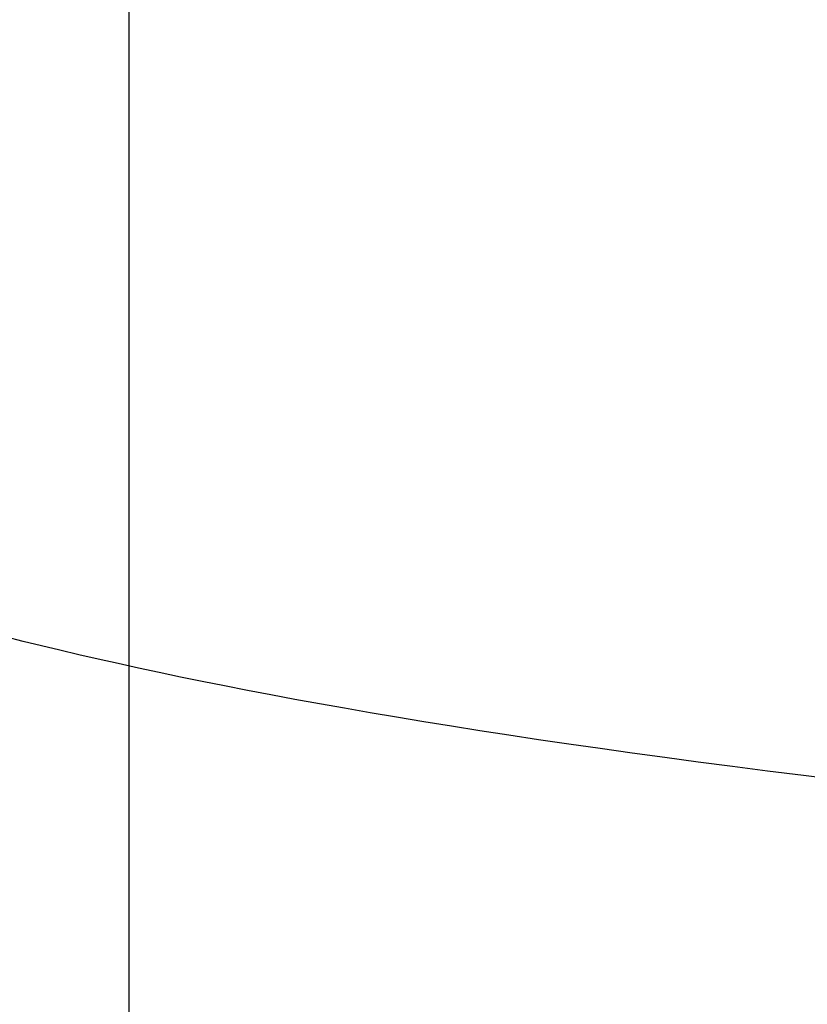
# Model space of a CAD drawing. Header units: millimetres. Extents: x -761 to -147, y -807 to -217.
# Tile 128 of 256: x -687.901 to -687.799, y -671.982 to -671.854. Entities that reach past the tile are written whole.
import ezdxf

# ---------------------------------------------------------------- set-up
doc = ezdxf.new("R2010")
doc.units = ezdxf.units.MM
for name, color, linetype, true_color in [('Calque 02', 7, 'Continuous', 0xcab08b), ('Calque 16', 7, 'Continuous', 0x343231), ('Calque 17', 7, 'Continuous', 0x343231)]:
    doc.layers.add(name, color=color, linetype=linetype, true_color=true_color)

msp = doc.modelspace()

# ---------------------------------------------------------------- linework, layer by layer
at = {"layer": 'Calque 02'}
for points in [[(-687.88678, -672.43368, -120.21683), (-687.88678, -577.85486, -120.21683), (-687.88678, -483.27605, -120.21683)], [(-687.88678, -672.43368, -110.21683), (-687.88678, -577.85486, -110.21683), (-687.88678, -483.27605, -110.21683)], [(-687.88678, -672.43368, -115.21683), (-687.88678, -577.85486, -115.21683), (-687.88678, -483.27605, -115.21683)]]:
    msp.add_open_spline(points, degree=2, dxfattribs=at)
at = {"layer": 'Calque 16'}
for points in [[(-686.90842, -671.97931, -106.90672), (-686.90842, -671.97931, -105.29743), (-688.4545, -671.53271, -105.29743), (-690.00058, -671.0861, -105.29743), (-690.00058, -671.0861, -106.90672), (-690.00058, -671.0861, -108.51601), (-688.4545, -671.53271, -108.51601), (-686.90842, -671.97931, -108.51601), (-686.90842, -671.97931, -106.90672)], [(-686.90873, -672.75774, -106.90672), (-686.90873, -672.75774, -105.29743), (-688.45472, -672.31081, -105.29743), (-690.00071, -671.86388, -105.29743), (-690.00071, -671.86388, -106.90672), (-690.00071, -671.86388, -108.51601), (-688.45472, -672.31081, -108.51601), (-686.90873, -672.75774, -108.51601), (-686.90873, -672.75774, -106.90672)]]:
    msp.add_rational_spline(points, [1, 0.707106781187, 1, 0.707106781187, 1, 0.707106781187, 1, 0.707106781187, 1], degree=2, knots=[0, 0, 0, 2.527869, 2.527869, 5.055738, 5.055738, 7.583607, 7.583607, 10.111476, 10.111476, 10.111476], dxfattribs=at)
at = {"layer": 'Calque 17'}
for points, weights in [([(-639.52341, -671.88834, -1.07809), (-687.94966, -671.88279, -2.57038), (-687.94972, -671.47435, -49.98229)], [1, 0.718148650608, 1]), ([(-639.51999, -672.33137, -1.08166), (-687.94952, -672.3311, -2.57093), (-687.94963, -671.91979, -49.98593)], [1, 0.718125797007, 1])]:
    msp.add_rational_spline(points, weights, degree=2, dxfattribs=at)

doc.saveas('drawing.dxf')
